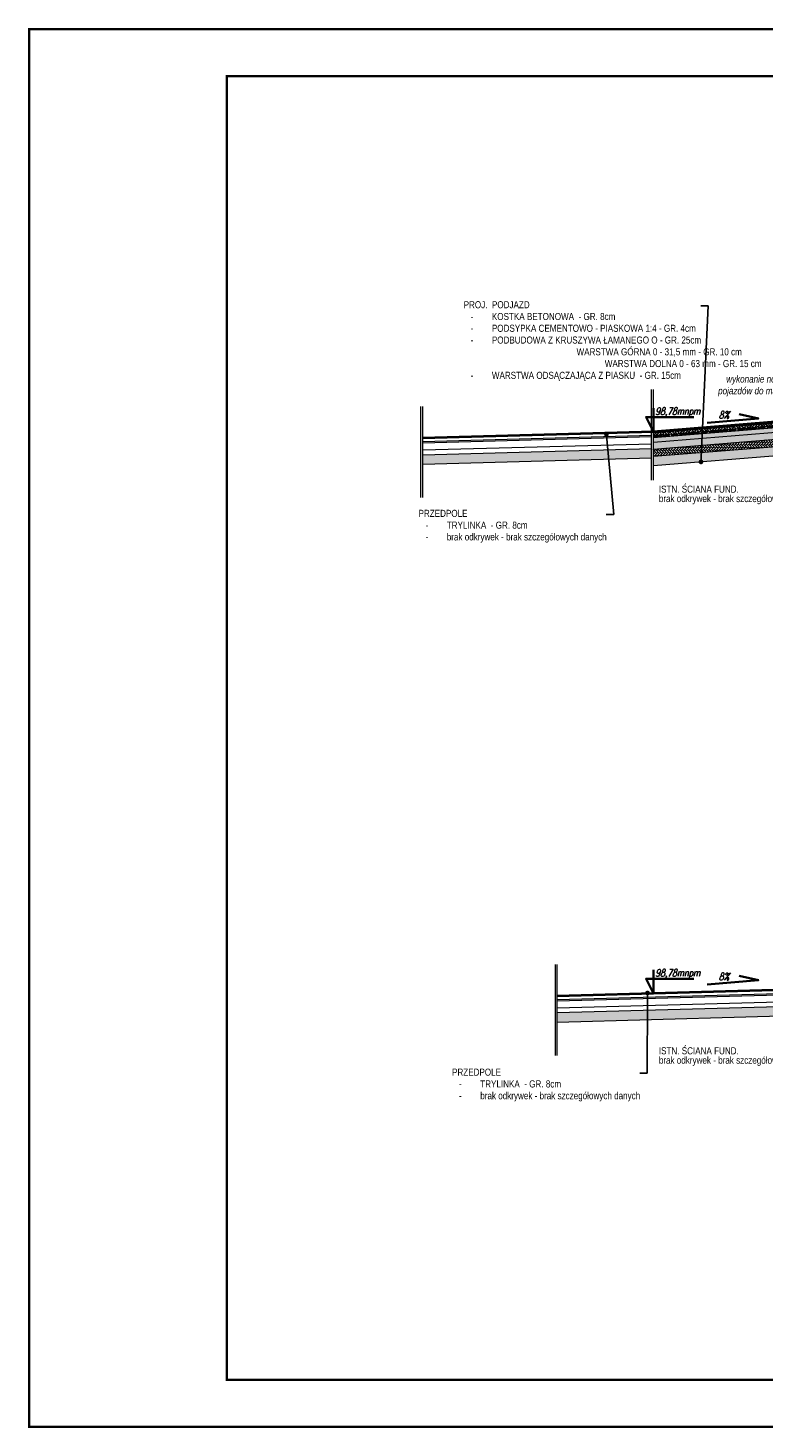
# Model space of a CAD drawing. Header units: centimetres. Extents: x -2715 to 104803, y -5579 to 32152.
# Tile 19 of 27: x 90598 to 92160, y -1446 to 1529. Entities that reach past the tile are written whole.
import ezdxf
from ezdxf import colors
from ezdxf.entities.mleader import LeaderData, LeaderLine
from ezdxf.lldxf.tags import DXFTag
from ezdxf.math import Vec2, Vec3

# ---------------------------------------------------------------- set-up
doc = ezdxf.new("R2010")
doc.units = ezdxf.units.CM
doc.header["$MEASUREMENT"] = 0
for name, color, linetype, lineweight in [('0_TXT', 252, 'Continuous', 15), ('0_TXT_N', 252, 'Continuous', 15), ('1_ hatch', 252, 'Continuous', 9), ('1_ hatch proj.', 252, 'Continuous', 9), ('1_ view 1', 252, 'Continuous', 15), ('1_ wall DIV', 252, 'Continuous', 40), ('1_ wall DIV proj.', 252, 'Continuous', 40), ('1_ wall STRUCT proj.', 252, 'Continuous', 50)]:
    doc.layers.add(name, color=color, linetype=linetype, lineweight=lineweight)
doc.layers.add('DIM', color=7, linetype='Continuous')
doc.styles.add('txt_1', font='ARIALN.TTF')
doc.styles.add('TXT_D', font='arial.ttf')
doc.styles.add('TXT_M', font='romans.shx', dxfattribs={"width": 0.75, "oblique": 15})
tags = doc.linetypes.add('Dash', pattern=[15, 10, -5]).pattern_tags.tags
tags[6:7] = [DXFTag(74, 4), DXFTag(75, 0), DXFTag(340, '0'), DXFTag(46, 0.0), DXFTag(50, 0.0), DXFTag(44, 0.0), DXFTag(45, 0.0)]
tags[4:5] = [DXFTag(74, 4), DXFTag(75, 0), DXFTag(340, '0'), DXFTag(46, 0.0), DXFTag(50, 0.0), DXFTag(44, 0.0), DXFTag(45, 0.0)]
doc.linetypes.add('Rozbiö˘ka', pattern='A,7,[121,msgB.shx,S=1,R=0,X=0.5,Y=-1.826635],7', length=14)
pattern_1 = [(37.5, (92364.287, 2865.356), (-0.1574834, 4.8170594), [0, -3.8, 0, -4.25, 0, -4.0625]), (7.5, (92364.287, 2865.356), (4.424442, 7.055365), [0, -2.05, 0, -3.425, 0, -1.3125]), (327.5, (92361.212, 2865.356), (7.785355, 0.0141476), [0, -1.25, 0, -4.5, 0, -5.875]), (317.5, (92361.212, 2865.356), (7.515317, 2.194189), [0, -0.625, 0, -2.95, 0, -3.375])]

# ---------------------------------------------------------------- blocks, each defined once
blk = doc.blocks.new('_DOT')
at = {"color": 0, "linetype": 'ByBlock'}
blk.add_line((-0.5, 0), (-1, 0), dxfattribs=at)
at = {"color": 0, "linetype": 'ByBlock', "const_width": 0.5}
blk.add_lwpolyline([(-0.25, 0, 1), (0.25, 0, 1)], format="xyb", close=True, dxfattribs=at)

msp = doc.modelspace()

# ---------------------------------------------------------------- hatches: boundary and pattern name
at = {"layer": '1_ hatch'}
h = msp.add_hatch(dxfattribs=at)
h.set_pattern_fill('AR-SAND', color=256, scale=2.5, angle=270)
h.set_pattern_definition(pattern_1)
h.paths.add_polyline_path([(91436.71, 621.9), (91923.28, 635.22), (91923.28, 615.22), (91436.71, 601.89)])
h = msp.add_hatch(dxfattribs=at)
h.set_pattern_fill('AR-SAND', color=256, scale=2.5, angle=270)
h.set_pattern_definition(pattern_1)
h.paths.add_polyline_path([(91927.28, 599.11), (92207.2, 621.8), (92286.47, 621.8), (92304.29, 599.44), (92313.07, 599.44), (92324.29, 615.21), (92324.29, 641.8), (92206.39, 641.8), (91927.28, 619.18), (91927.28, 599.11)])
h = msp.add_hatch(dxfattribs=at)
h.set_pattern_fill('AR-SAND', color=256, scale=2.5, angle=270)
h.set_pattern_definition([(37.5, (92364.287, 1671.8844), (-0.1574834, 4.8170594), [0, -3.8, 0, -4.25, 0, -4.0625]), (7.5, (92364.287, 1671.8844), (4.424442, 7.055365), [0, -2.05, 0, -3.425, 0, -1.3125]), (327.5, (92361.212, 1671.8844), (7.785355, 0.014148), [0, -1.25, 0, -4.5, 0, -5.875]), (317.5, (92361.212, 1671.8844), (7.515317, 2.194189), [0, -0.625, 0, -2.95, 0, -3.375])])
h.paths.add_polyline_path([(92324.29, -547.27), (92324.29, -567.27), (91722.81, -583.75), (91722.81, -563.74)])
at = {"layer": '1_ hatch proj.'}
h = msp.add_hatch(dxfattribs=at)
h.set_pattern_fill('HOUND', color=256, scale=25, angle=45, style=0)
h.set_pattern_definition([(135, (92364.2868, 2865.356), (-5.5242717, 3.314563), [25, -12.5]), (225, (92364.2868, 2865.356), (5.5242717, 3.314563), [25, -12.5])])
edge = h.paths.add_edge_path()
edge.add_line((91927.28, 659.31), (92204.77, 681.8))
edge.add_line((92204.77, 681.8), (92324.29, 681.8))
edge.add_line((92324.29, 681.8), (92324.29, 685.8))
edge.add_line((92324.29, 685.8), (92204.61, 685.8))
edge.add_line((92204.61, 685.8), (91927.18, 663.34))
edge.add_line((91927.18, 663.34), (91927.51, 659.33))
h = msp.add_hatch(dxfattribs=at)
h.set_pattern_fill('AR-HBONE', color=256, angle=270)
h.set_pattern_definition([(45, (92364.287, 2865.356), (2e-16, 5.656854), [12, -4]), (135, (92367.1152, 2868.1845), (6e-16, 5.656854), [12, -4])])
edge = h.paths.add_edge_path()
edge.add_line((91927.71, 663.35), (91927.23, 663.34))
edge.add_line((91927.23, 663.34), (91927.28, 671.35))
edge.add_line((91927.28, 671.35), (92207.4, 693.8))
edge.add_line((92207.4, 693.8), (92324.29, 693.8))
edge.add_line((92324.29, 693.8), (92324.29, 685.8))
edge.add_line((92324.29, 685.8), (92204.61, 685.8))
edge.add_line((92204.61, 685.8), (91927.28, 663.34))
h = msp.add_hatch(dxfattribs=at)
h.set_pattern_fill('AR-HBONE', color=256, angle=360, style=0)
h.set_pattern_definition([(135, (92364.287, 2865.356), (-5.656854, 6e-16), [12, -4]), (225, (92361.4584, 2868.1845), (-5.656854, 1e-15), [12, -4])])
h.paths.add_polyline_path([(92324.29, 641.8), (92206.39, 641.8), (91927.28, 619.18), (91926.06, 634.13), (92205.78, 656.8), (92324.29, 656.8)])
h = msp.add_hatch(dxfattribs=at)
h.set_pattern_fill('AR-CONC', color=256, angle=360, style=0)
h.set_pattern_definition([(140, (92364.287, 2865.356), (0.627521, 7.172602), [0.75, -8.25]), (85, (92364.287, 2865.356), (-7.521921, -1.387513), [0.6, -6.6]), (190.45144, (92364.339, 2865.954), (-6.8944, 5.785088), [0.637402, -7.01142]), (136.1842, (92362.287, 2865.356), (1.655193, 10.672413), [1.125, -12.375]), (186.63564, (92362.425, 2866.245), (-9.741186, 9.34662), [0.956103, -10.51714]), (81.18416, (92362.287, 2865.356), (-9.741186, 9.34662), [0.9, -9.9]), (111, (92362.787, 2866.356), (4.026189, 5.96907), [0.75, -8.25]), (56, (92362.787, 2866.356), (-7.2515, 2.433153), [0.6, -6.6]), (161.45144, (92363.122, 2866.8535), (-3.225312, 8.402224), [0.637402, -7.01142]), (127.5, (92364.2868, 2865.356), (-3.3289385, 0.1215986), [0, -6.52, 0, -6.7, 0, -6.625]), (97.5, (92364.2868, 2865.356), (-3.944117, 2.6306954), [0, -3.82, 0, -6.37, 0, -2.525]), (57.5, (92364.2868, 2863.126), (0.2255487, 5.3382244), [0, -2.5, 0, -7.8, 0, -10.35]), (47.5, (92364.287, 2862.126), (-1.00105, 5.831862), [0, -3.25, 0, -5.18, 0, -7.35])])
h.paths.add_polyline_path([(92324.29, 671.8), (92205.18, 671.8), (91927.28, 649.27), (91927.28, 659.31), (92207.4, 681.8), (92324.29, 681.8)])
h = msp.add_hatch(dxfattribs=at)
h.set_pattern_fill('GRAVEL', color=256, scale=10, angle=360, style=0)
h.set_pattern_definition([(318.012788, (92354.2868, 2872.55604), (90, -80), [1.34536, -133.19088]), (274.96974, (92355.2868, 2871.65604), (-10, 120), [2.30868, -228.559248]), (222.510447, (92355.4868, 2869.35604), (110, 100), [1.62788, -161.160326]), (357.27369, (92357.9868, 2865.45604), (-200, 10), [2.10238, -208.13558]), (22.833654, (92360.0868, 2865.35604), (-120, -50), [2.06155, -204.09373]), (87.27369, (92361.9868, 2866.15604), (-10, -200), [2.10238, -208.13558]), (127.69424, (92362.0868, 2868.25604), (100, -130), [2.78029, -275.248485]), (162.255328, (92360.3868, 2870.45604), (-220, 70), [2.62488, -259.863215]), (211.429566, (92357.8868, 2871.25604), (-130, -80), [2.1095, -208.84073]), (265.23636, (92356.0868, 2870.156), (10, 110), [2.40832, -118.007626]), (312.397438, (92355.8868, 2867.75604), (110, -120), [3.11448, -308.33375]), (228.814075, (92358.0868, 2875.356), (-60, -70), [1.06301, -105.23845]), (261.469234, (92357.3868, 2874.55604), (20, 130), [2.02237, -200.215114]), (315, (92357.087, 2872.556), (10, -2e-15), [1.41421, -12.727926]), (293.19859, (92355.8868, 2871.856), (-20, 50), [0.76158, -75.39615]), (21.80141, (92356.1868, 2871.156), (-30, -10), [1.07703, -52.77462]), (120.96376, (92357.1868, 2871.556), (-20, 30), [1.74929, -56.56023]), (251.56505, (92356.2868, 2873.056), (10, 20), [1.26491, -30.357867]), (106.38954, (92356.1868, 2865.35604), (-30, 100), [1.772, -175.42845]), (160.346176, (92355.6868, 2867.05604), (110, -40), [1.48661, -147.174077]), (23.19859, (92354.2868, 2873.056), (-50, -20), [1.52315, -74.63458]), (73.61046, (92355.6868, 2873.65604), (-30, -100), [1.772, -175.42845]), (69.443955, (92362.3868, 2865.356), (-20, -50), [1.7088, -83.731237]), (24.77514, (92362.9868, 2866.95604), (-110, -50), [1.43178, -141.74643]), (156.80141, (92364.2868, 2873.156), (-50, 20), [1.52315, -74.63458]), (107.354025, (92362.8868, 2873.75604), (40, -130), [1.67631, -165.954236]), (159.443955, (92364.2868, 2868.256), (50, -20), [0.8544, -84.585637]), (191.30993, (92364.2868, 2872.556), (-40, -10), [0.5099, -50.480295]), (255.96376, (92363.7868, 2872.456), (10, 30), [2.06155, -39.169506]), (276.009006, (92363.2868, 2870.45604), (-10, 100), [1.9105, -189.13923]), (33.69007, (92358.0868, 2871.556), (-20, -10), [1.44222, -34.613293]), (83.157227, (92359.2868, 2872.35604), (20, 170), [2.51794, -249.275626]), (150.945396, (92359.5868, 2874.856), (70, -40), [1.02956, -101.92674]), (180, (92358.687, 2875.356), (-10, -10), [0.6, -9.4]), (210.256437, (92362.9868, 2870.25604), (70, 40), [1.38924, -137.5352]), (138.012788, (92361.7868, 2869.55604), (-90, 80), [2.69072, -131.84552]), (90, (92359.787, 2871.356), (-10, 10), [2.6, -7.4]), (55.304846, (92359.7868, 2873.95604), (70, 100), [1.58114, -156.532743]), (344.054604, (92360.6868, 2875.256), (40, -10), [1.45602, -71.34508]), (297.645975, (92362.0868, 2874.85604), (100, -190), [2.37065, -234.69474]), (265.426079, (92363.1868, 2872.75604), (-10, -130), [2.50799, -248.290734])])
h.paths.add_polyline_path([(92324.29, 656.8), (92205.78, 656.8), (91927.28, 634.22), (91927.28, 649.27), (92205.18, 671.8), (92324.29, 671.8)])

# ---------------------------------------------------------------- linework, layer by layer
at = {"color": 1, "lineweight": 35}
for points in [[(91927.28, 721.62), (91927.28, 671.35), (91911.32, 702.46), (92012.64, 702.46)], [(91927.28, -471.85), (91927.28, -522.13), (91911.32, -491.01), (92012.64, -491.01)], [(92041.27, -502.89), (92150.19, -494.06), (92109.35, -484.59)]]:
    msp.add_lwpolyline(points, dxfattribs=at)
at = {"layer": '0_TXT', "linetype": 'Dash', "ltscale": 15}
for points in [[(91923.28, 568.27), (91923.28, 761.14)], [(91927.28, 568.27), (91927.28, 761.14)], [(91432.71, 531.9), (91432.71, 724.78)], [(91436.71, 531.9), (91436.71, 724.78)], [(91718.81, -653.74), (91718.81, -460.86)], [(91722.81, -653.74), (91722.81, -460.86)]]:
    msp.add_lwpolyline(points, dxfattribs=at)
at = {"layer": '1_ view 1', "linetype": 'Dash', "ltscale": 10}
for points in [[(91923.28, 663.23), (91436.71, 649.91)], [(91923.28, 660.23), (91436.71, 646.91)], [(91923.28, 645.23), (91436.71, 631.9)], [(91923.28, 635.22), (91436.71, 621.9)], [(91923.28, 615.22), (91436.71, 601.89)], [(92324.29, -519.26), (91722.81, -535.73)], [(92324.29, -522.26), (91722.81, -538.73)], [(92324.29, -537.26), (91722.81, -553.74)], [(92324.29, -547.27), (91722.81, -563.74)], [(92324.29, -567.27), (91722.81, -583.75)]]:
    msp.add_lwpolyline(points, dxfattribs=at)
at = {"layer": '1_ view 1', "linetype": 'Dash', "ltscale": 15}
msp.add_lwpolyline([(92304.29, 599.44), (92286.47, 621.8), (92207.2, 621.8), (91927.28, 599.11)], dxfattribs=at)
at = {"layer": '1_ wall DIV', "ltscale": 2.5}
for points in [[(91927.28, 671.35), (91436.71, 657.91)], [(92234.29, -513.72), (91722.81, -527.73)]]:
    msp.add_lwpolyline(points, dxfattribs=at)
at = {"layer": '1_ wall DIV proj.', "lineweight": 15}
for points in [[(91927.71, 663.35), (92204.61, 685.8), (92324.29, 685.8)], [(91927.28, 659.31), (92204.77, 681.8), (92324.29, 681.8)], [(91927.28, 649.27), (92205.18, 671.8), (92324.29, 671.8)], [(91927.28, 634.22), (92205.78, 656.8), (92324.29, 656.8)], [(91927.28, 619.18), (92206.39, 641.8), (92324.29, 641.8)]]:
    msp.add_lwpolyline(points, dxfattribs=at)
at = {"layer": '1_ wall STRUCT proj.'}
msp.add_lwpolyline([(91927.28, 671.35), (92204.29, 693.8), (92324.29, 693.8)], dxfattribs=at)

# ---------------------------------------------------------------- texts
at = {"layer": '0_TXT', "ltscale": 30, "char_height": 15.75, "attachment_point": 1, "style": 'TXT_M'}
for s, insert in [('98,78mnpm', (91931.12, 723.06)), ('98,78mnpm', (91931.12, -470.41)), ('8%', (92065.92, -478.33))]:
    msp.add_mtext(s, dxfattribs=dict(at, insert=insert))

# ---------------------------------------------------------------- leaders
at = {"layer": 'DIM', "color": 150}
ml = msp.add_multileader_mtext('Standard', dxfattribs=at)
ml.set_content('\\pxqj;PROJ.  PODJAZD\\P\\pi-3,l4,t4;{\\C256;-^IKOSTKA BETONOWA  - GR. 8cm\\P-^IPODSYPKA CEMENTOWO - PIASKOWA 1:4 - GR. 4cm\\P-^IPODBUDOWA Z KRUSZYWA ŁAMANEGO O - GR. 25cm\\P\\pi0,l0,tz;\\fArial|b0|i0|c238|p34;^I^I^I\\fArial Narrow|b0|i0|c238|p34; \\fArial|b0|i0|c238|p34;^I\\fArial Narrow|b0|i0|c238|p34;WARSTWA GÓRNA 0 - 31,5 mm - GR. 10 cm\\fArial|b0|i0|c238|p34;^I\\P\\pi-3,l4,t4;^I^I^I\\fArial Narrow|b0|i0|c238|p34; \\fArial|b0|i0|c238|p34;^I^I\\fArial Narrow|b0|i0|c238|p34;WARSTWA DOLNA 0 - 63 mm - GR. 15 cm\\P-^IWARSTWA ODSĄCZAJĄCA Z PIASKU  - GR. 15cm}', color=150, style='txt_1')
ml.set_leader_properties()
ml.set_arrow_properties(name='DOT')
ml.build(insert=Vec2(0, 0))
ml.multileader.update_dxf_attribs({"dogleg_length": 16.07, "arrow_head_size": 10})
ctx = ml.context
ctx.base_point, ctx.char_height, ctx.arrow_head_size, ctx.landing_gap_size, ctx.plane_origin = Vec3(91523.61, 939), 15, 10, 0.09, Vec3(92028.13, 607.28)
notes = []
notes.append((ctx, [(0, (1, 1, 0), (92043.67, 939), (-1, 0), 16.07, [(0, [(92028.13, 607.28)], 0, [])])]))
ctx.mtext.insert, ctx.mtext.flow_direction = Vec3(91523.7, 948.8), 5
at = {"layer": 'DIM'}
ml = msp.add_multileader_mtext('Standard', dxfattribs=at)
ml.set_content('\\pxqj;PRZEDPOLE\\P\\pi-3,l4,t4;{\\C256;-^ITRYLINKA  - GR. 8cm\\P}-^Ibrak odkrywek - brak szczegółowych danych', style='txt_1')
ml.set_leader_properties()
ml.set_arrow_properties(name='DOT')
ml.build(insert=Vec2(0, 0))
ml.multileader.update_dxf_attribs({"dogleg_length": 16.07, "arrow_head_size": 10})
ctx = ml.context
ctx.base_point, ctx.char_height, ctx.arrow_head_size, ctx.landing_gap_size, ctx.plane_origin = Vec3(91427.73, 495.62), 15, 10, 0.09, Vec3(91825.03, 661.48)
notes.append((ctx, [(0, (1, 1, 0), (91842.82, 495.62), (-1, 0), 16.07, [(0, [(91827.28, 666.11)], 0, [])])]))
ctx.mtext.insert, ctx.mtext.flow_direction = Vec3(91427.82, 505.46), 5
ml = msp.add_multileader_mtext('Standard', dxfattribs=at)
ml.set_content('\\pxqj;ISTN. ŚCIANA FUND.\\Pbrak odkrywek - brak szczegółowych danych', style='txt_1')
ml.set_leader_properties()
ml.set_arrow_properties(name='DOT')
ml.build(insert=Vec2(0, 0))
ml.multileader.update_dxf_attribs({"dogleg_length": 16.07, "arrow_head_size": 10})
ctx = ml.context
ctx.base_point, ctx.char_height, ctx.arrow_head_size, ctx.landing_gap_size, ctx.plane_origin = Vec3(91940.76, 545.26), 15, 10, 0.09, Vec3(92272.81, 385.12)
ctx.text_align_type = 2
notes.append((ctx, [(0, (1, 1, 0), (92294.76, 545.26), (-1, 0), 16.07, [(0, [(92324.29, 633.64)], 0, [])])]))
ctx.mtext.insert, ctx.mtext.alignment, ctx.mtext.line_spacing_factor, ctx.mtext.flow_direction = Vec3(92278.6, 556.91), 3, 0.8, 5
ml = msp.add_multileader_mtext('Standard', dxfattribs=at)
ml.set_content('\\pxqj;PRZEDPOLE\\P\\pi-3,l4,t4;{\\C256;-^ITRYLINKA  - GR. 8cm\\P}-^Ibrak odkrywek - brak szczegółowych danych', style='txt_1')
ml.set_leader_properties()
ml.set_arrow_properties(name='DOT')
ml.build(insert=Vec2(0, 0))
ml.multileader.update_dxf_attribs({"dogleg_length": 16.07, "arrow_head_size": 10})
ctx = ml.context
ctx.base_point, ctx.char_height, ctx.arrow_head_size, ctx.landing_gap_size, ctx.plane_origin = Vec3(91498.92, -691.81), 15, 10, 0.09, Vec3(91912.29, -525.95)
notes.append((ctx, [(0, (1, 1, 0), (91914.01, -691.81), (-1, 0), 16.07, [(0, [(91914.54, -521.32)], 0, [])])]))
ctx.mtext.insert, ctx.mtext.flow_direction = Vec3(91499.01, -681.97), 5
ml = msp.add_multileader_mtext('Standard', dxfattribs=at)
ml.set_content('\\pxqj;ISTN. ŚCIANA FUND.\\Pbrak odkrywek - brak szczegółowych danych', style='txt_1')
ml.set_leader_properties()
ml.set_arrow_properties(name='DOT')
ml.build(insert=Vec2(0, 0))
ml.multileader.update_dxf_attribs({"dogleg_length": 16.07, "arrow_head_size": 10})
ctx = ml.context
ctx.base_point, ctx.char_height, ctx.arrow_head_size, ctx.landing_gap_size, ctx.plane_origin = Vec3(91940.76, -648.21), 15, 10, 0.09, Vec3(92272.81, -808.35)
ctx.text_align_type = 2
notes.append((ctx, [(0, (1, 1, 0), (92294.76, -648.21), (-1, 0), 16.07, [(0, [(92324.29, -559.83)], 0, [])])]))
ctx.mtext.insert, ctx.mtext.alignment, ctx.mtext.line_spacing_factor, ctx.mtext.flow_direction = Vec3(92278.6, -636.56), 3, 0.8, 5
for ctx, leaders in notes:
    for number, flags, end, landing, length, lines in leaders:
        leader = LeaderData()
        leader.index, (leader.has_last_leader_line, leader.has_dogleg_vector, leader.attachment_direction) = number, flags
        leader.last_leader_point, leader.dogleg_vector, leader.dogleg_length = Vec3(end), Vec3(landing), length
        for number, points, colour, breaks in lines:
            line = LeaderLine()
            line.index, line.vertices, line.color, line.breaks = number, Vec3.list(points), colors.encode_raw_color(colour), breaks
            leader.lines.append(line)
        ctx.leaders.append(leader)

# ---------------------------------------------------------------- next in the draw order: texts
at = {"layer": '0_TXT_N', "linetype": 'Rozbiö˘ka', "insert": (92057.72, 790.96), "char_height": 15, "width": 194.3254, "attachment_point": 1, "style": 'TXT_D', "bg_fill": 3, "box_fill_scale": 1, "bg_fill_color": 256, "bg_fill_transparency": 0}
msp.add_mtext('\\pxqc;{\\fArial Narrow|b0|i1|c238|p34;wykonanie nowego pojazdów do magazynu}', dxfattribs=at)

# ---------------------------------------------------------------- next in the draw order: linework, layer by layer
at = {"lineweight": 50, "const_width": 5}
msp.add_lwpolyline([(90600.17, -1443.15), (90600.17, 1526.85), (94800.17, 1526.85), (94800.17, -1443.15), (90600.17, -1443.15)], dxfattribs=at)
at = {"lineweight": 50}
msp.add_lwpolyline([(91020.17, -1343.15, 5, 5, 0), (91020.17, 1426.85, 5, 5, 0), (94700.17, 1426.85, 5, 5, 0), (94700.17, -1343.15, 5, 5, 0)], format="xyseb", close=True, dxfattribs=at)
at = {"color": 1, "lineweight": 35}
msp.add_lwpolyline([(92041.27, 690.58), (92150.19, 699.41), (92109.35, 708.88)], dxfattribs=at)

# ---------------------------------------------------------------- next in the draw order: texts
at = {"layer": '0_TXT', "ltscale": 30, "insert": (92065.92, 715.14), "char_height": 15.75, "attachment_point": 1, "style": 'TXT_M'}
msp.add_mtext('8%', dxfattribs=at)

doc.saveas('drawing.dxf')
